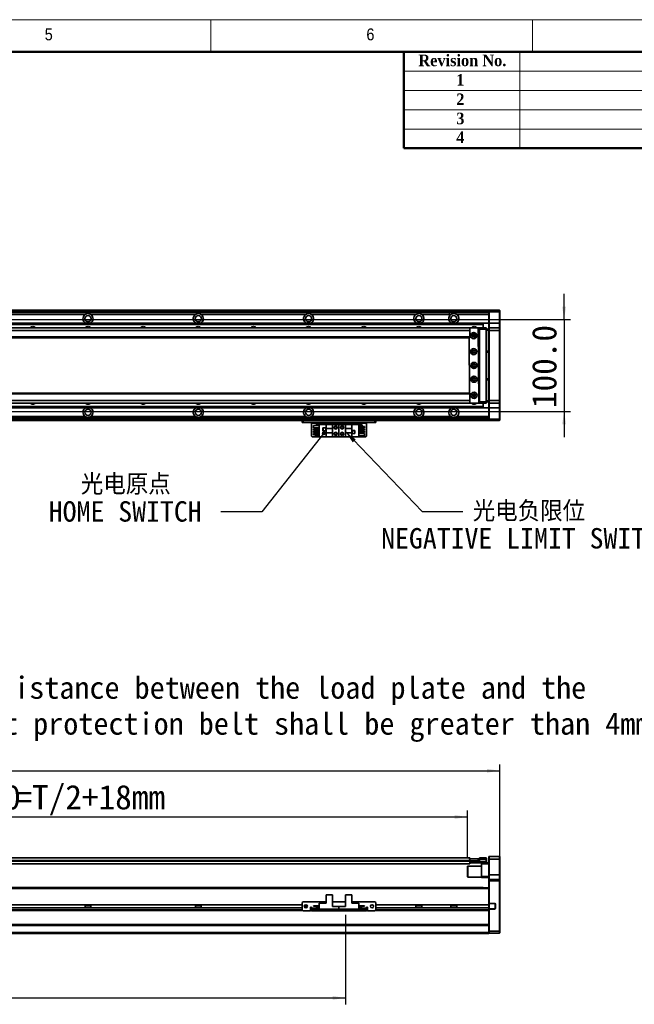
# Model space of a CAD drawing. Header units: millimetres. Extents: x 35 to 2905, y 35 to 2044.
# Tile 5 of 6: x 1612 to 2281, y 972 to 2044. Entities that reach past the tile are written whole.
import ezdxf

# ---------------------------------------------------------------- set-up
doc = ezdxf.new("R2010")
doc.units = ezdxf.units.MM
doc.header["$LTSCALE"] = 7
doc.layers.add('黑色实线', color=7, linetype='Continuous')
doc.styles.add('SLDTEXTSTYLE1', font='Gothic.ttf', dxfattribs={"width": 0.913})
doc.styles.add('SLDTEXTSTYLE2', font='timesbd.ttf', dxfattribs={"width": 0.933})
doc.styles.add('SLDTEXTSTYLE8', font='txt')
doc.styles.add('SLDTEXTSTYLE9', font='txt', dxfattribs={"bigfont": 'bigfont'})
doc.dimstyles.new('SLDDIMSTYLE0', dxfattribs={"dimtxt": 26.6, "dimasz": 14, "dimexe": 0, "dimexo": 0.0625, "dimgap": 6.65, "dimtad": 2, "dimdec": 1, "dimrnd": 1e-09, "dimzin": 4, "dimdsep": 46, "dimtxsty": 'SLDTEXTSTYLE8', "dimsah": 1, "dimcen": 0.09, "dimadec": 0, "dimazin": 1, "dimtfac": 1, "dimtdec": 1, "dimtmove": 0, "dimatfit": 0, "dimfxl": 0, "dimfrac": 2, "dimtolj": 1, "dimtzin": 12, "dimarcsym": 0})
doc.dimstyles.new('SLDDIMSTYLE2', dxfattribs={"dimtxt": 0.18, "dimasz": 14, "dimexe": 0, "dimexo": 0.0625, "dimgap": 0, "dimtad": 0, "dimtih": 1, "dimtoh": 1, "dimdec": 0, "dimrnd": 1e-09, "dimzin": 0, "dimdsep": 46, "dimtxsty": 'Standard', "dimsah": 1, "dimcen": 0.09, "dimadec": 0, "dimazin": 0, "dimtfac": 14, "dimtdec": 0, "dimtofl": 0, "dimtmove": 0, "dimatfit": 3, "dimfxl": 0, "dimfrac": 2, "dimtolj": 1, "dimtzin": 0, "dimarcsym": 0})
doc.dimstyles.new('SLDDIMSTYLE5', dxfattribs={"dimtxt": 26.6, "dimasz": 14, "dimexe": 0, "dimexo": 0.0625, "dimgap": 6.65, "dimtad": 2, "dimdec": 1, "dimrnd": 1e-09, "dimzin": 4, "dimdsep": 46, "dimtxsty": 'SLDTEXTSTYLE8', "dimsah": 1, "dimcen": 0.09, "dimadec": 0, "dimazin": 1, "dimtfac": 1, "dimtdec": 1, "dimtofl": 0, "dimtmove": 0, "dimatfit": 3, "dimfxl": 0, "dimfrac": 2, "dimtolj": 1, "dimtzin": 12, "dimarcsym": 0})
doc.dimstyles.new('SLDDIMSTYLE6', dxfattribs={"dimtxt": 0.18, "dimasz": 4.2, "dimexe": 0, "dimexo": 0.0625, "dimgap": 0, "dimtad": 0, "dimtih": 1, "dimtoh": 1, "dimdec": 0, "dimrnd": 1e-09, "dimzin": 0, "dimdsep": 46, "dimtxsty": 'Standard', "dimblk1": 'DOT', "dimblk2": 'DOT', "dimsah": 1, "dimcen": 0.09, "dimadec": 0, "dimazin": 0, "dimtfac": 4.2, "dimtdec": 0, "dimtofl": 0, "dimtmove": 0, "dimatfit": 3, "dimldrblk": 'DOT', "dimfxl": 0, "dimfrac": 2, "dimtolj": 1, "dimtzin": 0, "dimarcsym": 0})

# ---------------------------------------------------------------- blocks, each defined once
blk = doc.blocks.new('SW_NOTE_4')
at = {"layer": '黑色实线', "color": 0, "char_height": 24.077, "attachment_point": 2, "style": 'SLDTEXTSTYLE8'}
for s, insert in [('The distance between the load plate and the ', (-427.7, 47.5)), ('steel belt protection belt shall be greater than 4mm', (-431.6, 8.4))]:
    blk.add_mtext(s, dxfattribs=dict(at, insert=insert))
blk = doc.blocks.new('_D_7')
at = {"layer": '黑色实线'}
for p, q in [((2204.3, 1717.7), (2204.3, 1745.7)), ((1305.2, 1717.7), (2211.3, 1717.7)), ((2204.3, 1717.7), (2204.3, 1617.7)), ((1305.2, 1617.7), (2211.3, 1617.7)), ((2204.3, 1617.7), (2204.3, 1589.7))]:
    blk.add_line(p, q, dxfattribs=at)
for points in [[(2204.3, 1717.7), (2206.4, 1731.7), (2202.2, 1731.7)], [(2204.3, 1617.7), (2202.2, 1603.7), (2206.4, 1603.7)]]:
    blk.add_solid(points, dxfattribs=at)
at = {"layer": '黑色实线', "insert": (2169.4, 1621.3), "char_height": 26.6, "attachment_point": 1, "rotation": 90, "style": 'SLDTEXTSTYLE8'}
blk.add_mtext('100.0', dxfattribs=at)
blk = doc.blocks.new('SW_NOTE_5')
at = {"layer": '黑色实线', "color": 0, "attachment_point": 2}
for s, insert, char_height, style in [('光电原点', (-103.5, 40.9), 22.23, 'SLDTEXTSTYLE9'), ('HOME SWITCH', (-104.1, 11.5), 22.225, 'SLDTEXTSTYLE8')]:
    blk.add_mtext(s, dxfattribs=dict(at, insert=insert, char_height=char_height, style=style))
blk = doc.blocks.new('_DOT')
at = {"color": 0, "linetype": 'ByBlock', "lineweight": -2}
blk.add_line((-0.5, 0), (-1, 0), dxfattribs=at)
at = {"color": 0, "linetype": 'ByBlock', "const_width": 0.5}
blk.add_lwpolyline([(-0.25, 0, 1), (0.25, 0, 1)], format="xyb", close=True, dxfattribs=at)
blk = doc.blocks.new('SW_NOTE_6')
at = {"layer": '黑色实线', "color": 0, "attachment_point": 2}
for s, insert, char_height, style in [('光电负限位', (71.8, 11.2), 22.23, 'SLDTEXTSTYLE9'), ('NEGATIVE LIMIT SWITCH', (69.8, -18.2), 22.225, 'SLDTEXTSTYLE8')]:
    blk.add_mtext(s, dxfattribs=dict(at, insert=insert, char_height=char_height, style=style))
blk = doc.blocks.new('_D_14')
at = {"layer": '黑色实线'}
for p, q in [((278.3, 1115.8), (278.3, 1233.6)), ((2134.3, 1115.8), (2134.3, 1233.6)), ((278.3, 1226.6), (2134.3, 1226.6))]:
    blk.add_line(p, q, dxfattribs=at)
for points in [[(278.3, 1226.6), (292.3, 1224.5), (292.3, 1228.7)], [(2134.3, 1226.6), (2120.3, 1228.7), (2120.3, 1224.5)]]:
    blk.add_solid(points, dxfattribs=at)
at = {"layer": '黑色实线', "insert": (1139.1, 1261.5), "char_height": 26.6, "attachment_point": 1, "style": 'SLDTEXTSTYLE8'}
blk.add_mtext('1856.0', dxfattribs=at)
blk = doc.blocks.new('_D_17')
at = {"layer": '黑色实线'}
for p, q in [((1331.3, 1138.3), (1331.3, 1183.3)), ((2099.3, 1131.5), (2099.3, 1183.3)), ((1331.3, 1176.3), (2099.3, 1176.3))]:
    blk.add_line(p, q, dxfattribs=at)
for points in [[(1331.3, 1176.3), (1345.3, 1174.2), (1345.3, 1178.4)], [(2099.3, 1176.3), (2085.3, 1178.4), (2085.3, 1174.2)]]:
    blk.add_solid(points, dxfattribs=at)
at = {"layer": '黑色实线', "char_height": 26.6, "attachment_point": 1, "style": 'SLDTEXTSTYLE8'}
for s, insert in [('768.0', (1522.6, 1211.2)), ('=T/2+18mm', (1607.3, 1211.2))]:
    blk.add_mtext(s, dxfattribs=dict(at, insert=insert))
blk = doc.blocks.new('_D_19')
at = {"layer": '黑色实线'}
for p, q in [((1216.3, 1077.6), (1216.3, 972.4)), ((1966.3, 1069.8), (1966.3, 972.4)), ((1216.3, 979.4), (1966.3, 979.4))]:
    blk.add_line(p, q, dxfattribs=at)
for points in [[(1216.3, 979.4), (1230.3, 977.3), (1230.3, 981.5)], [(1966.3, 979.4), (1952.3, 981.5), (1952.3, 977.3)]]:
    blk.add_solid(points, dxfattribs=at)
at = {"layer": '黑色实线', "insert": (1500.4, 1014.3), "char_height": 26.6, "attachment_point": 1, "style": 'SLDTEXTSTYLE8'}
blk.add_mtext('750.0', dxfattribs=at)

msp = doc.modelspace()

# ---------------------------------------------------------------- linework, layer by layer
at = {"color": 7, "linetype": 'Continuous', "lineweight": 18}
for p, q in [((2905, 2044), (35, 2044)), ((1820, 2009), (1820, 2044)), ((2170, 2044), (2170, 2009)), ((70, 2009), (2870, 2009)), ((2156, 2009), (2156, 1904)), ((2030, 1988), (2870, 1988)), ((2030, 1967), (2870, 1967)), ((2030, 1946), (2870, 1946)), ((2030, 1925), (2870, 1925))]:
    msp.add_line(p, q, dxfattribs=at)
at = {"color": 7, "linetype": 'Continuous', "lineweight": 50}
for p, q in [((2870, 2009), (70, 2009)), ((2030, 2009), (2030, 1904)), ((2870, 1904), (2030, 1904))]:
    msp.add_line(p, q, dxfattribs=at)
at = {"color": 7, "linetype": 'Continuous', "lineweight": 35}
for p, q in [((2122.29, 1727.72), (1305.29, 1727.72)), ((1305.29, 1727.52), (2006.29, 1727.52)), ((1305.29, 1727.32), (2006.29, 1727.32)), ((2122.29, 1727.22), (1305.29, 1727.22)), ((2122.29, 1725.22), (1305.29, 1725.22)), ((2006.29, 1727.52), (2006.29, 1727.32)), ((2006.29, 1727.22), (2006.29, 1727.32)), ((2122.29, 1727.42), (2122.59, 1727.72)), ((2122.29, 1727.72), (2122.29, 1727.42)), ((2122.29, 1726.22), (2122.29, 1727.42)), ((2122.29, 1726.22), (2122.59, 1726.22)), ((2122.29, 1713.72), (2122.29, 1726.22)), ((2122.59, 1727.72), (2122.59, 1726.22)), ((2122.59, 1727.72), (2133.99, 1727.72)), ((2133.99, 1726.22), (2122.59, 1726.22)), ((2122.59, 1726.22), (2122.59, 1713.72)), ((2133.99, 1726.22), (2133.99, 1727.72)), ((2133.99, 1727.72), (2134.29, 1727.42)), ((2133.99, 1726.22), (2134.29, 1726.22)), ((2133.99, 1713.72), (2133.99, 1726.22)), ((2134.29, 1727.42), (2134.29, 1726.22)), ((2134.29, 1726.22), (2134.29, 1713.72)), ((1683.12, 1723.22), (1569.46, 1723.22)), ((1803.12, 1723.22), (1689.46, 1723.22)), ((1923.12, 1723.22), (1809.46, 1723.22)), ((2043.12, 1723.22), (1929.46, 1723.22)), ((2079.66, 1723.22), (2049.46, 1723.22)), ((2079.66, 1723.22), (2079.66, 1721.69)), ((2122.29, 1723.22), (2087.46, 1723.22)), ((2101.79, 1708.72), (310.79, 1708.72)), ((2101.79, 1705.72), (310.79, 1705.72)), ((1331.29, 1713.72), (2116.29, 1713.72)), ((1331.29, 1713.42), (2116.29, 1713.42)), ((1331.29, 1712.52), (2116.29, 1712.52)), ((1331.29, 1712.23), (2116.29, 1712.23)), ((2101.4, 1708.7), (2100.9, 1708.19)), ((2100.9, 1708.19), (2100.9, 1708.08)), ((2110.4, 1708.74), (2101.4, 1708.7)), ((2101.79, 1708.72), (2101.79, 1708.7)), ((2101.79, 1708.08), (2101.79, 1705.72)), ((2101.79, 1705.72), (2101.79, 1698.72)), ((2102.09, 1708.72), (2102.07, 1708.7)), ((2102.09, 1708.7), (2102.09, 1708.72)), ((2102.09, 1708.72), (2106.1, 1708.72)), ((2110.9, 1708.25), (2110.4, 1708.74)), ((2110.42, 1708.72), (2112.29, 1708.72)), ((2112.29, 1708.42), (2110.72, 1708.42)), ((2111.34, 1627.25), (2110.9, 1708.25)), ((2111.79, 1706.72), (2110.91, 1706.72)), ((2111.79, 1628.72), (2111.79, 1706.72)), ((2112.29, 1707.22), (2112.29, 1708.72)), ((2112.29, 1708.72), (2119.49, 1708.72)), ((2119.49, 1707.22), (2112.29, 1707.22)), ((2112.29, 1628.22), (2112.29, 1707.22)), ((2116.29, 1713.72), (2116.29, 1713.42)), ((2122.29, 1713.72), (2116.29, 1713.72)), ((2116.29, 1713.42), (2116.29, 1712.52)), ((2116.29, 1712.52), (2116.29, 1712.23)), ((2116.29, 1712.23), (2116.29, 1708.72)), ((2119.49, 1707.22), (2119.49, 1708.72)), ((2119.79, 1708.42), (2119.49, 1708.72)), ((2119.49, 1628.22), (2119.49, 1707.22)), ((2119.79, 1707.22), (2119.49, 1707.22)), ((2119.79, 1708.42), (2119.79, 1707.22)), ((2119.79, 1707.22), (2119.79, 1628.22)), ((2119.79, 1707.22), (2122.29, 1707.22)), ((2122.29, 1706.22), (2119.79, 1706.22)), ((2122.29, 1713.72), (2122.59, 1713.72)), ((2122.29, 1708.42), (2122.29, 1713.72)), ((2122.59, 1708.72), (2122.29, 1708.42)), ((2122.29, 1705.72), (2122.29, 1708.42)), ((2122.59, 1705.72), (2122.29, 1705.72)), ((2122.29, 1629.72), (2122.29, 1705.72)), ((2122.59, 1713.72), (2122.59, 1708.72)), ((2122.59, 1713.72), (2133.99, 1713.72)), ((2122.59, 1708.72), (2122.59, 1705.72)), ((2122.59, 1708.72), (2133.99, 1708.72)), ((2122.59, 1705.72), (2122.59, 1629.72)), ((2133.99, 1705.72), (2122.59, 1705.72)), ((2133.99, 1708.72), (2133.99, 1713.72)), ((2133.99, 1713.72), (2134.29, 1713.72)), ((2133.99, 1705.72), (2133.99, 1708.72)), ((2133.99, 1708.72), (2134.29, 1708.42)), ((2133.99, 1629.72), (2133.99, 1705.72)), ((2133.99, 1705.72), (2134.29, 1705.72)), ((2134.29, 1713.72), (2134.29, 1708.42)), ((2134.29, 1708.42), (2134.29, 1705.72)), ((2134.29, 1705.72), (2134.29, 1629.72)), ((2101.79, 1698.72), (310.79, 1698.72)), ((310.79, 1697.72), (2101.79, 1697.72)), ((2100.96, 1697.72), (2101.28, 1637.72)), ((2101.79, 1698.72), (2101.79, 1697.72)), ((2107.44, 1700.72), (2105.15, 1700.72)), ((2106.29, 1701.82), (2106.59, 1701.79)), ((2106.29, 1684.32), (2106.81, 1684.24)), ((2119.79, 1683.22), (2122.29, 1683.22)), ((2122.29, 1682.22), (2119.79, 1682.22)), ((2119.79, 1653.22), (2122.29, 1653.22)), ((2122.29, 1652.22), (2119.79, 1652.22)), ((2101.79, 1637.72), (310.79, 1637.72)), ((2101.79, 1636.72), (310.79, 1636.72)), ((2101.79, 1629.72), (310.79, 1629.72)), ((2101.79, 1637.72), (2101.79, 1636.72)), ((2101.79, 1636.72), (2101.79, 1629.72)), ((2101.79, 1629.72), (2101.79, 1627.36)), ((2105.15, 1634.72), (2107.44, 1634.72)), ((2119.79, 1629.22), (2122.29, 1629.22)), ((2122.59, 1629.72), (2122.29, 1629.72)), ((2122.29, 1627.02), (2122.29, 1629.72)), ((2122.59, 1629.72), (2133.99, 1629.72)), ((2122.59, 1629.72), (2122.59, 1626.72)), ((2133.99, 1629.72), (2134.29, 1629.72)), ((2133.99, 1626.72), (2133.99, 1629.72)), ((2134.29, 1629.72), (2134.29, 1627.02)), ((2101.79, 1626.72), (310.79, 1626.72)), ((1331.29, 1623.21), (2116.29, 1623.21)), ((1331.29, 1622.92), (2116.29, 1622.92)), ((1331.29, 1622.02), (2116.29, 1622.02)), ((1331.29, 1621.73), (2116.29, 1621.73)), ((2101.34, 1627.36), (2101.34, 1627.19)), ((2101.34, 1627.19), (2101.84, 1626.7)), ((2101.79, 1626.74), (2101.79, 1626.72)), ((2101.84, 1626.7), (2110.84, 1626.75)), ((2112.29, 1626.72), (2106.32, 1626.72)), ((2110.84, 1626.75), (2111.34, 1627.25)), ((2111.11, 1627.02), (2112.29, 1627.02)), ((2111.33, 1628.72), (2111.79, 1628.72)), ((2112.29, 1628.22), (2119.49, 1628.22)), ((2112.29, 1626.72), (2112.29, 1628.22)), ((2119.49, 1626.72), (2112.29, 1626.72)), ((2116.29, 1626.72), (2116.29, 1623.21)), ((2116.29, 1623.21), (2116.29, 1622.92)), ((2116.29, 1622.92), (2116.29, 1622.02)), ((2116.29, 1622.02), (2116.29, 1621.73)), ((2122.29, 1621.73), (2116.29, 1621.73)), ((2119.79, 1628.22), (2119.49, 1628.22)), ((2119.49, 1626.72), (2119.49, 1628.22)), ((2119.79, 1627.02), (2119.49, 1626.72)), ((2119.79, 1628.22), (2119.79, 1627.02)), ((2122.29, 1628.22), (2119.79, 1628.22)), ((2122.59, 1626.72), (2122.29, 1627.02)), ((2122.29, 1621.72), (2122.29, 1627.02)), ((2122.59, 1621.72), (2122.29, 1621.72)), ((2122.29, 1609.22), (2122.29, 1621.72)), ((2133.99, 1626.72), (2122.59, 1626.72)), ((2122.59, 1626.72), (2122.59, 1621.72)), ((2122.59, 1621.72), (2133.99, 1621.72)), ((2122.59, 1621.72), (2122.59, 1609.22)), ((2133.99, 1626.72), (2134.29, 1627.02)), ((2133.99, 1621.72), (2133.99, 1626.72)), ((2134.29, 1621.72), (2133.99, 1621.72)), ((2133.99, 1609.22), (2133.99, 1621.72)), ((2134.29, 1627.02), (2134.29, 1621.72)), ((2134.29, 1621.72), (2134.29, 1609.22)), ((2122.29, 1610.23), (1216.29, 1610.23)), ((2122.29, 1607.72), (1216.29, 1607.72)), ((1683.12, 1612.23), (1569.46, 1612.23)), ((1803.12, 1612.23), (1689.46, 1612.23)), ((1923.12, 1612.23), (1809.46, 1612.23)), ((1919.29, 1605.72), (1919.29, 1607.72)), ((1920.29, 1607.72), (1920.29, 1605.72)), ((2043.12, 1612.23), (1929.46, 1612.23)), ((1998.29, 1605.72), (1998.29, 1607.72)), ((1999.29, 1607.72), (1999.29, 1605.72)), ((2081.12, 1612.23), (2049.46, 1612.23)), ((2122.29, 1612.23), (2087.46, 1612.23)), ((2122.59, 1609.22), (2122.29, 1609.22)), ((2122.29, 1608.02), (2122.29, 1609.22)), ((2122.59, 1607.72), (2122.29, 1608.02)), ((2122.29, 1608.02), (2122.29, 1607.72)), ((2122.59, 1609.22), (2133.99, 1609.22)), ((2122.59, 1609.22), (2122.59, 1607.72)), ((2133.99, 1607.72), (2122.59, 1607.72)), ((2134.29, 1609.22), (2133.99, 1609.22)), ((2133.99, 1607.72), (2133.99, 1609.22)), ((2134.29, 1608.02), (2133.99, 1607.72)), ((2134.29, 1609.22), (2134.29, 1608.02)), ((1920.29, 1605.72), (1919.29, 1605.72)), ((1998.29, 1605.72), (1920.29, 1605.72)), ((1929.29, 1605.72), (1929.29, 1604.72)), ((1929.29, 1604.72), (1989.29, 1604.72)), ((1929.29, 1590.92), (1929.29, 1604.72)), ((1931.59, 1599.78), (1931.59, 1602.28)), ((1931.59, 1602.28), (1937.79, 1602.28)), ((1931.59, 1599.78), (1937.79, 1599.78)), ((1931.59, 1597.24), (1931.59, 1598.74)), ((1931.59, 1598.74), (1937.79, 1598.74)), ((1931.59, 1597.24), (1937.79, 1597.24)), ((1933.99, 1603.22), (1937.79, 1603.22)), ((1933.99, 1602.28), (1933.99, 1603.22)), ((1933.99, 1598.74), (1933.99, 1599.78)), ((1933.99, 1596.2), (1933.99, 1597.24)), ((1937.79, 1589.92), (1937.79, 1603.52)), ((1937.79, 1603.52), (1945.34, 1603.52)), ((1945.09, 1599.82), (1941.89, 1599.82)), ((1941.89, 1599.82), (1941.89, 1596.62)), ((1941.89, 1596.62), (1945.09, 1596.62)), ((1941.99, 1599.72), (1941.99, 1596.72)), ((1944.99, 1599.72), (1941.99, 1599.72)), ((1941.99, 1596.72), (1944.99, 1596.72)), ((1944.99, 1596.72), (1944.99, 1599.72)), ((1945.09, 1596.62), (1945.09, 1599.82)), ((1952.29, 1603.52), (1945.34, 1603.52)), ((1945.34, 1603.52), (1945.34, 1599.22)), ((1952.29, 1599.22), (1945.34, 1599.22)), ((1945.34, 1594.22), (1945.34, 1599.22)), ((1952.29, 1599.22), (1952.29, 1603.52)), ((1959.29, 1603.52), (1952.29, 1603.52)), ((1952.29, 1599.22), (1952.29, 1594.22)), ((1959.29, 1589.92), (1959.29, 1603.52)), ((1959.29, 1603.52), (1966.29, 1603.52)), ((1966.29, 1603.52), (1966.29, 1599.22)), ((1973.24, 1603.52), (1966.29, 1603.52)), ((1973.24, 1599.22), (1966.29, 1599.22)), ((1966.29, 1594.22), (1966.29, 1599.22)), ((1973.24, 1599.22), (1973.24, 1603.52)), ((1980.79, 1603.52), (1973.24, 1603.52)), ((1973.24, 1599.22), (1973.24, 1594.22)), ((1976.69, 1596.82), (1973.49, 1596.82)), ((1973.49, 1596.82), (1973.49, 1593.62)), ((1973.59, 1596.72), (1973.59, 1593.72)), ((1976.59, 1596.72), (1973.59, 1596.72)), ((1976.59, 1593.72), (1976.59, 1596.72)), ((1976.69, 1593.62), (1976.69, 1596.82)), ((1980.79, 1603.52), (1980.79, 1589.92)), ((1984.59, 1603.22), (1980.79, 1603.22)), ((1986.99, 1601.28), (1980.79, 1601.28)), ((1986.99, 1599.78), (1980.79, 1599.78)), ((1986.99, 1598.74), (1980.79, 1598.74)), ((1986.99, 1597.24), (1980.79, 1597.24)), ((1984.59, 1603.22), (1984.59, 1601.28)), ((1984.59, 1599.78), (1984.59, 1598.74)), ((1984.59, 1597.24), (1984.59, 1596.2)), ((1986.99, 1601.28), (1986.99, 1599.78)), ((1986.99, 1598.74), (1986.99, 1597.24)), ((1989.29, 1604.72), (1989.29, 1605.72)), ((1989.29, 1604.72), (1989.29, 1590.92)), ((1999.29, 1605.72), (1998.29, 1605.72)), ((1929.29, 1590.92), (1930.29, 1589.92)), ((1937.79, 1589.92), (1930.29, 1589.92)), ((1931.59, 1596.2), (1937.79, 1596.2)), ((1931.59, 1594.7), (1931.59, 1596.2)), ((1931.59, 1594.7), (1937.79, 1594.7)), ((1931.59, 1592.16), (1931.59, 1593.66)), ((1931.59, 1593.66), (1937.79, 1593.66)), ((1931.59, 1592.16), (1937.79, 1592.16)), ((1933.99, 1593.66), (1933.99, 1594.7)), ((1933.99, 1590.22), (1933.99, 1592.16)), ((1933.99, 1590.22), (1937.79, 1590.22)), ((1937.79, 1589.92), (1945.34, 1589.92)), ((1945.34, 1594.22), (1952.29, 1594.22)), ((1945.34, 1594.22), (1945.34, 1589.92)), ((1945.34, 1589.92), (1952.29, 1589.92)), ((1952.29, 1589.92), (1952.29, 1594.22)), ((1959.29, 1589.92), (1952.29, 1589.92)), ((1959.29, 1589.92), (1966.29, 1589.92)), ((1966.29, 1594.22), (1973.24, 1594.22)), ((1966.29, 1594.22), (1966.29, 1589.92)), ((1966.29, 1589.92), (1973.24, 1589.92)), ((1973.24, 1589.92), (1973.24, 1594.22)), ((1980.79, 1589.92), (1973.24, 1589.92)), ((1973.49, 1593.62), (1976.69, 1593.62)), ((1973.59, 1593.72), (1976.59, 1593.72)), ((1986.99, 1596.2), (1980.79, 1596.2)), ((1986.99, 1594.7), (1980.79, 1594.7)), ((1986.99, 1593.66), (1980.79, 1593.66)), ((1986.99, 1591.16), (1980.79, 1591.16)), ((1984.59, 1590.22), (1980.79, 1590.22)), ((1988.29, 1589.92), (1980.79, 1589.92)), ((1984.59, 1594.7), (1984.59, 1593.66)), ((1984.59, 1591.16), (1984.59, 1590.22)), ((1986.99, 1596.2), (1986.99, 1594.7)), ((1986.99, 1593.66), (1986.99, 1591.16)), ((1988.29, 1589.92), (1989.29, 1590.92)), ((2101.79, 1131.79), (310.79, 1131.79)), ((2101.79, 1125.29), (1331.29, 1125.29)), ((2101.34, 1130.41), (2101.34, 1130.64)), ((2101.34, 1130.64), (2101.84, 1130.64)), ((2101.34, 1130.64), (2101.34, 1130.64)), ((2101.79, 1131.79), (2101.79, 1130.64)), ((2101.79, 1129.15), (2101.79, 1128.79)), ((2101.79, 1128.79), (2101.79, 1128.29)), ((2101.84, 1128.64), (2101.79, 1128.64)), ((2101.79, 1128.14), (2102.09, 1128.44)), ((2101.79, 1128.44), (2102.09, 1128.44)), ((2101.79, 1128.29), (2101.79, 1125.29)), ((2101.79, 1128.14), (2102.09, 1128.14)), ((2101.79, 1127.94), (2102.09, 1127.94)), ((2101.79, 1126.74), (2102.09, 1126.44)), ((2101.84, 1130.64), (2101.84, 1128.64)), ((2101.84, 1130.64), (2110.84, 1130.64)), ((2101.84, 1128.64), (2110.84, 1128.64)), ((2102.09, 1128.14), (2102.09, 1128.44)), ((2102.09, 1128.44), (2112.29, 1128.44)), ((2112.29, 1128.14), (2102.09, 1128.14)), ((2102.09, 1128.14), (2102.09, 1127.94)), ((2102.09, 1127.94), (2102.09, 1126.44)), ((2102.09, 1127.94), (2119.49, 1127.94)), ((2119.49, 1126.44), (2102.09, 1126.44)), ((2110.84, 1128.64), (2110.84, 1130.64)), ((2110.84, 1130.64), (2111.34, 1130.64)), ((2111.34, 1128.64), (2110.84, 1128.64)), ((2111.34, 1130.64), (2111.34, 1128.64)), ((2111.34, 1128.64), (2111.79, 1128.64)), ((2111.79, 1128.44), (2111.79, 1128.64)), ((2112.29, 1131.94), (2119.49, 1131.94)), ((2112.29, 1130.44), (2112.29, 1131.94)), ((2119.49, 1130.44), (2112.29, 1130.44)), ((2112.29, 1128.14), (2112.29, 1130.44)), ((2114.29, 1125.44), (2114.29, 1126.44)), ((2122.29, 1125.44), (2114.29, 1125.44)), ((2114.29, 1111.44), (2114.29, 1125.44)), ((2119.49, 1130.44), (2119.49, 1131.94)), ((2119.79, 1131.64), (2119.49, 1131.94)), ((2119.49, 1127.94), (2119.49, 1130.44)), ((2119.79, 1130.44), (2119.49, 1130.44)), ((2119.49, 1127.94), (2119.79, 1127.94)), ((2119.49, 1126.44), (2119.49, 1127.94)), ((2119.49, 1126.44), (2119.79, 1126.74)), ((2119.49, 1126.44), (2122.29, 1126.44)), ((2119.79, 1131.64), (2119.79, 1130.44)), ((2119.79, 1130.44), (2119.79, 1127.94)), ((2119.79, 1127.94), (2119.79, 1126.74)), ((2122.59, 1133.44), (2122.29, 1133.14)), ((2122.29, 1130.44), (2122.29, 1133.14)), ((2122.59, 1130.44), (2122.29, 1130.44)), ((2122.29, 1113.44), (2122.29, 1130.44)), ((2122.59, 1133.44), (2122.59, 1130.44)), ((2122.59, 1133.44), (2133.99, 1133.44)), ((2133.99, 1130.44), (2122.59, 1130.44)), ((2122.59, 1130.44), (2122.59, 1113.44)), ((2133.99, 1130.44), (2133.99, 1133.44)), ((2133.99, 1133.44), (2134.29, 1133.14)), ((2133.99, 1113.44), (2133.99, 1130.44)), ((2133.99, 1130.44), (2134.29, 1130.44)), ((2134.29, 1133.14), (2134.29, 1130.44)), ((2134.29, 1130.44), (2134.29, 1113.44)), ((2099.59, 1122.94), (2099.29, 1122.64)), ((2099.29, 1111.24), (2099.29, 1122.64)), ((2114.29, 1122.94), (2099.59, 1122.94)), ((2099.59, 1122.94), (2099.59, 1110.94)), ((2099.29, 1111.24), (2099.59, 1110.94)), ((2099.59, 1110.94), (2114.29, 1110.94)), ((2114.29, 1111.44), (2122.29, 1111.44)), ((2114.29, 1110.44), (2114.29, 1111.44)), ((2122.29, 1110.44), (2114.29, 1110.44)), ((2122.59, 1113.44), (2122.29, 1113.44)), ((2122.29, 1108.14), (2122.29, 1113.44)), ((2122.59, 1108.44), (2122.29, 1108.14)), ((2122.29, 1106.94), (2122.29, 1108.14)), ((2122.59, 1106.94), (2122.29, 1106.94)), ((2122.29, 1099.1), (2122.29, 1106.94)), ((2122.59, 1113.44), (2122.59, 1108.44)), ((2122.59, 1113.44), (2133.99, 1113.44)), ((2122.59, 1108.44), (2122.59, 1106.94)), ((2122.59, 1108.44), (2133.99, 1108.44)), ((2122.59, 1106.94), (2122.59, 1082.29)), ((2133.99, 1106.94), (2122.59, 1106.94)), ((2133.99, 1108.44), (2133.99, 1113.44)), ((2134.29, 1113.44), (2133.99, 1113.44)), ((2133.99, 1106.94), (2133.99, 1108.44)), ((2134.29, 1108.14), (2133.99, 1108.44)), ((2133.99, 1051.94), (2133.99, 1106.94)), ((2134.29, 1106.94), (2133.99, 1106.94)), ((2134.29, 1113.44), (2134.29, 1108.14)), ((2134.29, 1108.14), (2134.29, 1106.94)), ((2134.29, 1106.94), (2134.29, 1052.07)), ((2122.29, 1099.38), (1216.29, 1099.38)), ((1322.29, 1099.44), (2116.29, 1099.44)), ((2116.29, 1099.44), (2116.29, 1099.38)), ((2122.29, 1099.1), (2122.29, 1098.38)), ((2122.29, 1080.84), (2122.29, 1098.38)), ((1920.29, 1084.14), (1919.29, 1083.14)), ((1919.29, 1083.14), (1919.29, 1075.14)), ((1945.34, 1084.14), (1920.29, 1084.14)), ((1937.79, 1076.14), (1937.79, 1082.34)), ((1937.79, 1082.34), (1945.34, 1082.34)), ((1945.34, 1091.64), (1945.34, 1082.34)), ((1945.34, 1091.64), (1952.29, 1091.64)), ((1952.29, 1091.64), (1952.29, 1078.74)), ((1966.29, 1084.14), (1952.29, 1084.14)), ((1966.29, 1091.64), (1966.29, 1078.74)), ((1966.29, 1091.64), (1973.24, 1091.64)), ((1973.24, 1091.64), (1973.24, 1082.34)), ((1998.29, 1084.14), (1973.24, 1084.14)), ((1980.79, 1082.34), (1973.24, 1082.34)), ((1980.79, 1082.34), (1980.79, 1076.14)), ((1999.29, 1083.14), (1998.29, 1084.14)), ((1999.29, 1075.14), (1999.29, 1083.14)), ((2122.29, 1082.29), (2122.59, 1082.29)), ((2122.59, 1081.99), (2122.29, 1082.29)), ((2122.59, 1082.29), (2128.79, 1082.29)), ((2122.59, 1082.29), (2122.72, 1081.99)), ((2128.79, 1082.29), (2128.79, 1081.99)), ((1920.05, 1074.38), (492.54, 1074.38)), ((1919.29, 1080.84), (493.29, 1080.84)), ((1919.29, 1077.44), (493.29, 1077.44)), ((1683.12, 1080.84), (1683.12, 1077.44)), ((1689.46, 1079.44), (1683.12, 1079.44)), ((1689.46, 1077.44), (1689.46, 1080.84)), ((1803.12, 1080.84), (1803.12, 1077.44)), ((1809.46, 1079.44), (1803.12, 1079.44)), ((1809.46, 1077.44), (1809.46, 1080.84)), ((1919.29, 1075.14), (1920.29, 1074.14)), ((1920.29, 1074.14), (1928.29, 1074.14)), ((1923.12, 1080.83), (1923.12, 1077.45)), ((1924.97, 1079.44), (1923.12, 1079.44)), ((1929.29, 1078.14), (1928.29, 1078.14)), ((1928.29, 1078.14), (1928.29, 1074.14)), ((1929.29, 1077.44), (1928.29, 1077.44)), ((1929.29, 1074.38), (1928.29, 1074.38)), ((1929.29, 1077.14), (1929.29, 1078.14)), ((1929.29, 1077.14), (1929.29, 1076.14)), ((1929.29, 1074.14), (1929.29, 1076.14)), ((1929.29, 1076.14), (1930.29, 1076.14)), ((1930.29, 1074.14), (1929.29, 1074.14)), ((1930.29, 1076.14), (1930.29, 1074.14)), ((1988.29, 1076.14), (1930.29, 1076.14)), ((1988.29, 1074.14), (1930.29, 1074.14)), ((1931.59, 1079.39), (1931.59, 1079.69)), ((1931.59, 1079.69), (1937.79, 1079.69)), ((1931.59, 1079.39), (1937.79, 1079.39)), ((1933.99, 1076.74), (1933.99, 1077.44)), ((1933.99, 1077.44), (1937.79, 1077.44)), ((1933.99, 1076.74), (1937.79, 1076.74)), ((1937.79, 1076.14), (1959.29, 1076.14)), ((1959.29, 1078.74), (1952.29, 1078.74)), ((1959.29, 1078.74), (1959.29, 1076.14)), ((1959.29, 1078.74), (1966.29, 1078.74)), ((1980.79, 1076.14), (1959.29, 1076.14)), ((1986.99, 1079.69), (1980.79, 1079.69)), ((1986.99, 1079.39), (1980.79, 1079.39)), ((1984.59, 1077.44), (1980.79, 1077.44)), ((1984.59, 1076.74), (1980.79, 1076.74)), ((1984.59, 1077.44), (1984.59, 1076.74)), ((1986.99, 1079.69), (1986.99, 1079.39)), ((1988.29, 1074.14), (1988.29, 1076.14)), ((1988.29, 1076.14), (1989.29, 1076.14)), ((1989.29, 1074.14), (1988.29, 1074.14)), ((1990.29, 1078.14), (1989.29, 1078.14)), ((1989.29, 1078.14), (1989.29, 1077.14)), ((1990.29, 1077.44), (1989.29, 1077.44)), ((1989.29, 1076.14), (1989.29, 1077.14)), ((1989.29, 1076.14), (1989.29, 1074.14)), ((1990.29, 1074.38), (1989.29, 1074.38)), ((1990.29, 1074.14), (1990.29, 1078.14)), ((1990.29, 1074.14), (1998.29, 1074.14)), ((1998.29, 1074.14), (1999.29, 1075.14)), ((2122.29, 1074.38), (1998.54, 1074.38)), ((2122.29, 1080.84), (1999.29, 1080.84)), ((2122.29, 1077.44), (1999.29, 1077.44)), ((2043.12, 1080.84), (2043.12, 1077.44)), ((2049.46, 1079.44), (2043.12, 1079.44)), ((2049.46, 1077.44), (2049.46, 1080.84)), ((2081.12, 1080.84), (2081.12, 1077.44)), ((2087.46, 1079.44), (2081.12, 1079.44)), ((2087.46, 1077.44), (2087.46, 1080.84)), ((2122.29, 1077.44), (2122.29, 1080.84)), ((2122.29, 1075.38), (2122.29, 1077.44)), ((2122.59, 1076.29), (2122.29, 1075.99)), ((2122.59, 1075.99), (2122.29, 1075.99)), ((2122.29, 1075.38), (2122.29, 1074.67)), ((2122.29, 1059.1), (2122.29, 1074.67)), ((2122.72, 1081.99), (2122.59, 1081.99)), ((2122.59, 1081.99), (2122.59, 1076.29)), ((2122.72, 1076.29), (2122.59, 1075.99)), ((2122.59, 1076.29), (2122.72, 1076.29)), ((2128.79, 1075.99), (2122.59, 1075.99)), ((2122.59, 1075.99), (2122.59, 1051.94)), ((2128.79, 1081.99), (2122.72, 1081.99)), ((2122.72, 1076.29), (2128.79, 1076.29)), ((2128.79, 1075.99), (2128.79, 1076.29)), ((2129.59, 1081.49), (2129.29, 1081.49)), ((2129.29, 1076.79), (2129.29, 1081.49)), ((2129.59, 1076.79), (2129.29, 1076.79)), ((2129.59, 1081.49), (2129.59, 1076.79)), ((2122.29, 1059.38), (290.29, 1059.38)), ((2122.29, 1058.38), (290.29, 1058.38)), ((2122.29, 1050.44), (290.29, 1050.44)), ((2122.29, 1059.1), (2122.29, 1058.38)), ((2122.29, 1050.44), (2122.29, 1058.38)), ((2122.29, 1052.07), (2122.59, 1051.94)), ((2122.29, 1049.44), (2122.29, 1050.44)), ((2122.29, 1050.24), (2122.59, 1049.94)), ((2122.59, 1051.94), (2133.99, 1051.94)), ((2122.59, 1051.94), (2122.59, 1049.94)), ((2134.29, 1052.07), (2133.99, 1051.94)), ((2133.99, 1049.94), (2133.99, 1051.94)), ((2134.29, 1050.24), (2133.99, 1049.94)), ((2134.29, 1052.07), (2134.29, 1050.24)), ((2122.29, 1049.44), (290.29, 1049.44)), ((2133.99, 1049.94), (2122.59, 1049.94))]:
    msp.add_line(p, q, dxfattribs=at)
at = {"color": 8, "linetype": 'Continuous', "lineweight": 35}
for p, q in [((2122.29, 1726.72), (1305.29, 1726.72)), ((2122.29, 1608.72), (1216.29, 1608.72)), ((2101.79, 1128.79), (1331.29, 1128.79)), ((2101.79, 1128.29), (1331.29, 1128.29)), ((2122.29, 1098.38), (1216.29, 1098.38)), ((1919.29, 1075.38), (493.29, 1075.38)), ((1929.29, 1075.38), (1928.29, 1075.38)), ((1933.99, 1077.14), (1929.29, 1077.14)), ((1989.29, 1077.14), (1984.59, 1077.14)), ((1990.29, 1075.38), (1989.29, 1075.38)), ((2122.29, 1075.38), (1999.29, 1075.38))]:
    msp.add_line(p, q, dxfattribs=at)
at = {"color": 7, "linetype": 'Continuous', "lineweight": 35, "flags": 128}
msp.add_lwpolyline([(2106.29, 1669.32), (2106.91, 1669.2), (2107.15, 1669.07)], dxfattribs=at)
at = {"color": 7, "linetype": 'Continuous', "lineweight": 35}
for centre, radius in [((1686.29, 1718.72), 3.3), ((1806.29, 1718.72), 3.3), ((1926.29, 1718.72), 3.3), ((2046.29, 1718.72), 3.3), ((2084.29, 1718.72), 3.3), ((2105.94, 1700.22), 3.36), ((2105.94, 1700.22), 1.7), ((2106.29, 1700.22), 1.25), ((2106.04, 1682.72), 3.36), ((2106.04, 1682.72), 1.7), ((2106.29, 1682.72), 1.25), ((2106.12, 1667.72), 3.36), ((2106.12, 1667.72), 1.7), ((2106.29, 1667.72), 1.25), ((2106.2, 1652.72), 3.36), ((2106.2, 1652.72), 1.7), ((2106.29, 1652.72), 1.6), ((2106.29, 1652.72), 1.25), ((2106.29, 1635.22), 3.36), ((2106.29, 1635.22), 1.7), ((2106.29, 1635.22), 1.6), ((2106.29, 1635.22), 1.25), ((1686.29, 1616.72), 3.3), ((1806.29, 1616.72), 3.3), ((1926.29, 1616.72), 3.3), ((2046.29, 1616.72), 3.3), ((2084.29, 1616.72), 3.3), ((1955.79, 1600.22), 1.75), ((1955.79, 1600.22), 1.25), ((1962.79, 1600.22), 1.75), ((1962.79, 1600.22), 1.25), ((1955.79, 1593.22), 1.75), ((1955.79, 1593.22), 1.25), ((1962.79, 1593.22), 1.75), ((1962.79, 1593.22), 1.25), ((1923.29, 1079.14), 1.7), ((1995.29, 1079.14), 1.7)]:
    msp.add_circle(centre, radius, dxfattribs=at)
for centre, radius, start, end in [((1686.29, 1718.72), 5.5, 125.18979, 245.50882), ((1686.29, 1718.72), 5.5, 294.49118, 54.81021), ((1806.29, 1718.72), 5.5, 125.18979, 245.50882), ((1806.29, 1718.72), 5.5, 294.49118, 54.81021), ((1926.29, 1718.72), 5.5, 125.18979, 245.50882), ((1926.29, 1718.72), 5.5, 294.49118, 54.81021), ((2046.29, 1718.72), 5.5, 125.18979, 245.50882), ((2046.29, 1718.72), 5.5, 294.49118, 54.81021), ((2084.29, 1718.72), 5.5, 147.32079, 245.50882), ((2084.29, 1718.72), 5.5, 294.49118, 54.81021), ((1626.29, 1706.22), 3.75, 41.91572, 138.08428), ((1686.29, 1706.22), 3.75, 41.91572, 138.08428), ((1746.29, 1706.22), 3.75, 41.91572, 138.08428), ((1806.29, 1706.22), 3.75, 41.91572, 138.08428), ((1866.29, 1706.22), 3.75, 41.91572, 138.08428), ((1926.29, 1706.22), 3.75, 41.91572, 138.08428), ((1986.29, 1706.22), 3.75, 41.91572, 138.08428), ((2046.29, 1706.22), 3.75, 41.91572, 138.08428), ((2106.29, 1706.22), 3.75, 41.91573, 138.08427), ((2106.29, 1700.22), 1.6, 90, 280.8667), ((2106.29, 1682.72), 1.6, 90, 289.0593), ((2106.29, 1667.72), 1.6, 90, 302.53732), ((1626.29, 1629.23), 3.75, 221.91572, 318.08428), ((1686.29, 1616.72), 5.5, 114.49118, 234.81021), ((1686.29, 1629.23), 3.75, 221.91572, 318.08428), ((1686.29, 1616.72), 5.5, 305.18979, 65.50882), ((1746.29, 1629.23), 3.75, 221.91572, 318.08428), ((1806.29, 1616.72), 5.5, 114.49118, 234.81021), ((1806.29, 1629.23), 3.75, 221.91572, 318.08428), ((1806.29, 1616.72), 5.5, 305.18979, 65.50882), ((1866.29, 1629.23), 3.75, 221.91572, 318.08428), ((1926.29, 1616.72), 5.5, 114.49118, 234.81021), ((1926.29, 1629.23), 3.75, 221.91572, 318.08428), ((1926.29, 1616.72), 5.5, 305.18979, 65.50882), ((1986.29, 1629.23), 3.75, 221.91572, 318.08428), ((2046.29, 1616.72), 5.5, 114.49118, 234.81021), ((2046.29, 1629.23), 3.75, 221.91572, 318.08428), ((2046.29, 1616.72), 5.5, 305.18979, 65.50882), ((2084.29, 1616.72), 5.5, 114.49118, 234.81021), ((2084.29, 1616.72), 5.5, 305.18979, 65.50882), ((2106.29, 1629.23), 3.75, 221.91573, 318.08427), ((2128.79, 1081.49), 0.8, 0, 90), ((2128.79, 1081.49), 0.5, 0, 90), ((2128.79, 1076.79), 0.8, 270, 0), ((2128.79, 1076.79), 0.5, 270, 0)]:
    msp.add_arc(centre, radius, start, end, dxfattribs=at)
for points, knots in [([(2082.94, 1724.05), (2082.94, 1724.19), (2082.95, 1724.49), (2082.87, 1724.84), (2082.66, 1725.07), (2082.33, 1725.18), (2081.9, 1725.21), (2081.38, 1725.21), (2080.83, 1725.21), (2080.33, 1725.19), (2079.95, 1725.09), (2079.74, 1724.88), (2079.65, 1724.56), (2079.64, 1724.11), (2079.66, 1723.64), (2079.66, 1723.33), (2079.66, 1723.22)], [0, 0, 0, 0, 0.06829934, 0.14262693, 0.21732128, 0.28366652, 0.35152695, 0.42590804, 0.50384532, 0.58214538, 0.65816154, 0.72709931, 0.7929538, 0.86598748, 0.95269883, 1, 1, 1, 1]), ([(1689.46, 1723.22), (1689, 1723.49), (1688.05, 1724.04), (1686.37, 1724.3), (1684.63, 1724.08), (1683.62, 1723.5), (1683.12, 1723.22)], [0, 0, 0, 0, 0.2356941, 0.4864639, 0.7448509, 1, 1, 1, 1]), ([(1809.46, 1723.22), (1809, 1723.49), (1808.05, 1724.04), (1806.37, 1724.3), (1804.63, 1724.08), (1803.62, 1723.5), (1803.12, 1723.22)], [0, 0, 0, 0, 0.2356941, 0.4864639, 0.7448509, 1, 1, 1, 1]), ([(1929.46, 1723.22), (1929, 1723.49), (1928.05, 1724.04), (1926.37, 1724.3), (1924.63, 1724.08), (1923.62, 1723.5), (1923.12, 1723.22)], [0, 0, 0, 0, 0.2356941, 0.4864639, 0.7448509, 1, 1, 1, 1]), ([(2049.46, 1723.22), (2049, 1723.49), (2048.05, 1724.04), (2046.37, 1724.3), (2044.63, 1724.08), (2043.62, 1723.5), (2043.12, 1723.22)], [0, 0, 0, 0, 0.23569784, 0.48648896, 0.74486263, 1, 1, 1, 1]), ([(2082.94, 1724.05), (2082.93, 1724.05), (2082.9, 1724.04), (2082.7, 1723.99), (2082.35, 1723.87), (2081.89, 1723.68), (2081.38, 1723.4), (2080.84, 1723.02), (2080.29, 1722.52), (2079.92, 1722.07), (2079.72, 1721.78), (2079.68, 1721.72), (2079.66, 1721.69)], [0, 0, 0, 0, 0.0597191, 0.1573047, 0.2547834, 0.3532127, 0.4568227, 0.5733559, 0.7119512, 0.8767885, 0.9530827, 1, 1, 1, 1]), ([(2087.46, 1723.22), (2087, 1723.48), (2086.06, 1724.04), (2084.46, 1724.31), (2083.42, 1724.13), (2082.94, 1724.05)], [0, 0, 0, 0, 0.3356289, 0.6927502, 1, 1, 1, 1]), ([(1683.12, 1612.23), (1683.58, 1611.96), (1684.53, 1611.4), (1686.22, 1611.14), (1687.96, 1611.36), (1688.96, 1611.94), (1689.46, 1612.23)], [0, 0, 0, 0, 0.2356941, 0.4864813, 0.7448509, 1, 1, 1, 1]), ([(1803.12, 1612.23), (1803.58, 1611.96), (1804.53, 1611.4), (1806.22, 1611.14), (1807.96, 1611.36), (1808.96, 1611.94), (1809.46, 1612.23)], [0, 0, 0, 0, 0.2356941, 0.4864813, 0.7448509, 1, 1, 1, 1]), ([(1923.12, 1612.23), (1923.58, 1611.96), (1924.53, 1611.4), (1926.22, 1611.14), (1927.96, 1611.36), (1928.96, 1611.94), (1929.46, 1612.23)], [0, 0, 0, 0, 0.2356941, 0.4864639, 0.7448509, 1, 1, 1, 1]), ([(2043.12, 1612.23), (2043.58, 1611.96), (2044.53, 1611.4), (2046.22, 1611.14), (2047.96, 1611.36), (2048.96, 1611.94), (2049.46, 1612.23)], [0, 0, 0, 0, 0.2356986, 0.4864558, 0.7448303, 1, 1, 1, 1]), ([(2081.12, 1612.23), (2081.58, 1611.96), (2082.53, 1611.4), (2084.22, 1611.14), (2085.96, 1611.36), (2086.96, 1611.94), (2087.46, 1612.23)], [0, 0, 0, 0, 0.2356904, 0.4864736, 0.7448391, 1, 1, 1, 1])]:
    msp.add_open_spline(points, degree=3, knots=knots, dxfattribs=at)

# ---------------------------------------------------------------- block references
at = {"layer": '黑色实线', "color": 7}
for name, p in [('SW_NOTE_5', (1830.87, 1508.44)), ('SW_NOTE_6', (2094.2, 1508.91))]:
    msp.add_blockref(name, p, dxfattribs=at)
at = {"layer": '黑色实线'}
msp.add_blockref('SW_NOTE_4', (2303.93, 1281.58), dxfattribs=at)

# ---------------------------------------------------------------- texts
at = {"color": 7, "linetype": 'Continuous', "lineweight": 0, "attachment_point": 1}
for s, insert, char_height, style in [('5', (1639.17, 2034.52), 12.96, 'SLDTEXTSTYLE1'), ('6', (1989.17, 2034.52), 12.96, 'SLDTEXTSTYLE1'), ('Revision No.', (2045.74, 2006.01), 12.6, 'SLDTEXTSTYLE2'), ('1', (2086.96, 1984.85), 12.6, 'SLDTEXTSTYLE2'), ('2', (2086.96, 1963.68), 12.6, 'SLDTEXTSTYLE2'), ('3', (2086.96, 1942.82), 12.6, 'SLDTEXTSTYLE2'), ('4', (2086.96, 1922.31), 12.6, 'SLDTEXTSTYLE2')]:
    msp.add_mtext(s, dxfattribs=dict(at, insert=insert, char_height=char_height, style=style))

# ---------------------------------------------------------------- dimensions: what is measured, and where the dimension line sits
at = {"layer": '黑色实线'}
dim = msp.add_linear_dim(base=(2204.29, 1617.72), p1=(1296.29, 1717.72), p2=(1296.29, 1617.72), angle=90, dimstyle='SLDDIMSTYLE0', dxfattribs=at)
dim.commit()
dim.dimension.update_dxf_attribs({"geometry": '_D_7', "text_midpoint": (2204.29, 1663.64), "dimtype": 160})
for base, p1, p2, picture, middle in [((2134.29, 1226.56), (278.29, 1106.94), (2134.29, 1106.94), '_D_14', (1191.04, 1226.56)), ((1966.29, 979.44), (1216.29, 1086.44), (1966.29, 1078.74), '_D_19', (1542.74, 979.44))]:
    dim = msp.add_linear_dim(base=base, p1=p1, p2=p2, dimstyle='SLDDIMSTYLE5', dxfattribs=at)
    dim.commit()
    dim.dimension.update_dxf_attribs({"geometry": picture, "text_midpoint": middle, "dimtype": 160})
dim = msp.add_linear_dim(base=(2099.29, 1176.29), p1=(1331.29, 1129.44), p2=(2099.29, 1122.64), text='<>=T/2+18mm', dimstyle='SLDDIMSTYLE5', dxfattribs=at)
dim.commit()
dim.dimension.update_dxf_attribs({"geometry": '_D_17', "text_midpoint": (1665.19, 1176.29), "dimtype": 160})

# ---------------------------------------------------------------- leaders
at = {"layer": '黑色实线', "color": 7}
for points, dimstyle in [([(1942.73, 1593.84), (1875.32, 1508.44), (1830.87, 1508.44)], 'SLDDIMSTYLE6'), ([(1966.29, 1595.65), (2049.75, 1508.91), (2094.2, 1508.91)], 'SLDDIMSTYLE2')]:
    msp.add_leader(points, dimstyle=dimstyle, dxfattribs=at)

doc.saveas('drawing.dxf')
